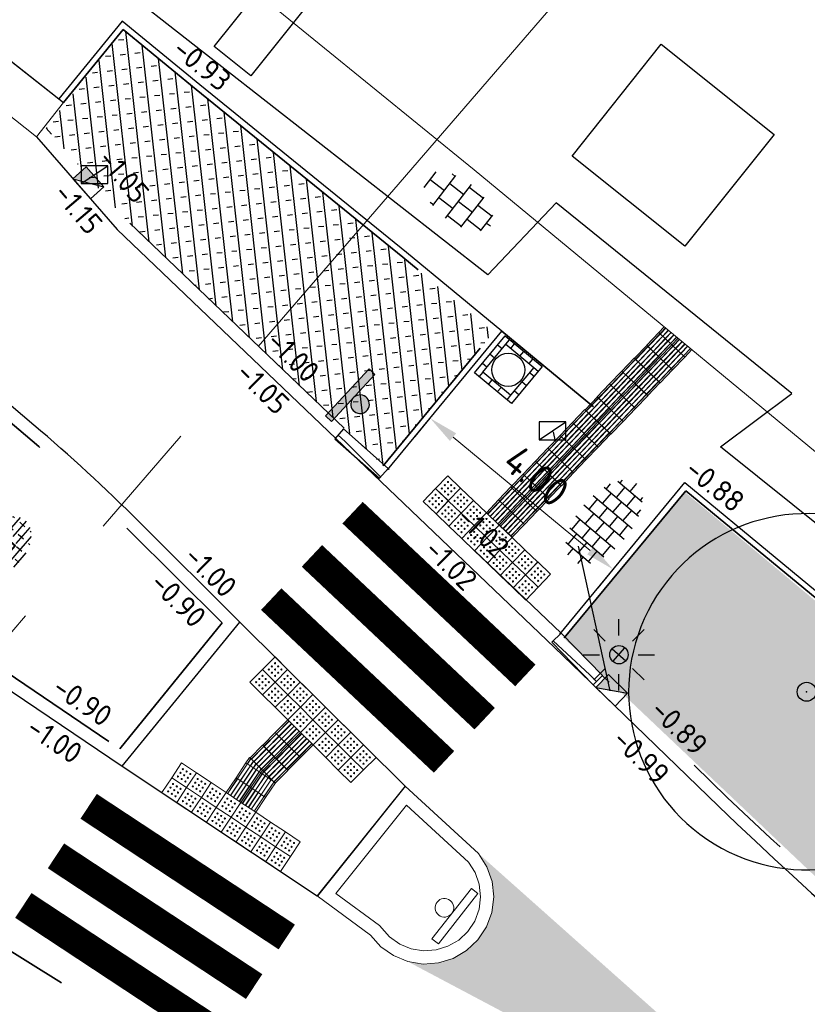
# Model space of a CAD drawing. Header units: metres. Extents: x -1 to 222837, y -2 to 853657.
# Tile 70 of 256: x 110681 to 110695, y 426811 to 426827. Entities that reach past the tile are written whole.
import ezdxf
from ezdxf.enums import TextEntityAlignment as Align

# ---------------------------------------------------------------- set-up
doc = ezdxf.new("R2010")
doc.units = ezdxf.units.M
doc.header["$XCLIPFRAME"] = 0
for name, pattern in [('AM-AS', [16, 10, -2, 2, -2]), ('RI-HWA_KOLKAANSLUITING', [4.3, 2.5, -1.8]), ('VH-BUSHALTEBAND', [4, 2, -2]), ('VH-OPSLUITBAND_100X200', [16, 8, -2, 4, -2]), ('VH-TROTTOIRBAND_130-150', [15, 5, -2, 2, -2, 2, -2]), ('XX-HIDDEN', [4, 2, -2])]:
    doc.linetypes.add(name, pattern=pattern)
for name, color, linetype in [('A-Maatvoering', 30, 'Continuous'), ('BORD-ZWART', 7, 'Continuous'), ('GreenToColour', 30, 'Continuous'), ('STEDIN BOVENGRONDS', 7, 'Continuous'), ('Verkeersbord', 7, 'Continuous'), ('Verloopband', 7, 'Continuous'), ('X-REF', 7, 'Continuous')]:
    doc.layers.add(name, color=color, linetype=linetype)
for name, color, linetype, lineweight in [('A-TXT-T25', 7, 'Continuous', 25), ('B-ALG', 8, 'Continuous', 5), ('B-GRS-WERKGRENS', 4, 'WERKGRENS', 25), ('B-OI-RI-GWA_KOLK-S', 30, 'Continuous', 30), ('B-OI-RI-GWA_RIOOLPUT-S', 30, 'Continuous', 30), ('B-WE-AM-AS_KUNSTWERK_DUIKER-G', 10, 'AM-AS', 18), ('B-WE-VH-VERHARDING_TEGEL-S', 252, 'Continuous', 25), ('N-GRN-BOOM', 70, 'Continuous', 25), ('N-GRN-BOOM @ 1', 70, 'Continuous', 25), ('N-KL-RIOOL-PUTDEKSEL', 10, 'Continuous', 25), ('N-WE-GR-BOS-A', 42, 'Continuous', 18), ('N-WE-RI-HWA_KOLK-S', 150, 'Continuous', 25), ('N-WE-VH-KANTOPSLUITING_OPSLUITBAND_100X200-G VOETPAD', 150, 'VH-OPSLUITBAND_100X200', 35), ('N-WE-VH-KANTOPSLUITING_RIJWIELPADBAND-G', 7, 'Continuous', 25), ('N-WE-VH-KANTOPSLUITING_RWSBAND-G', 210, 'VH-TROTTOIRBAND_130-150', 35), ('N-WE-VH-KANTOPSLUITING_VERLAAGDE BAND', 30, 'VH-BUSHALTEBAND', 35), ('N-WE-VH-KANTOPSLUITING_VOORKANT OB 100X200', 7, 'Continuous', 25), ('N-WE-VH-KANTOPSLUITING_VOORKANT RWS-BAND', 7, 'Continuous', 25), ('N-WE-VH-MATERIAALGRENS-G', 7, 'XX-HIDDEN', 35), ('N-WE-VH-VERHARDING_BETONSTRAATSTEEN-S', 7, 'Continuous', 25), ('N-WE-VH-VERHARDING_TEGEL-S', 7, 'Continuous', 25), ('N-WE-VW-BLINDENGELEIDEROUTE-Geleidetegel_G', 30, 'Continuous', 18), ('N-WE-VW-BLINDENGELEIDEROUTE-noppentetegel_G', 30, 'Continuous', 18), ('N-WE-VW-MARKERING_DWARS_OVERSTEEK_VOETGANGERS-G', 7, 'Continuous', 35), ('X-XX-AL-HOOGTELABEL-T25', 7, 'Continuous', 25)]:
    doc.layers.add(name, color=color, linetype=linetype, lineweight=lineweight)
doc.layers.add('N-WE-RI-HWA_KOLKAANSLUITING-G', color=7, linetype='RI-HWA_KOLKAANSLUITING', lineweight=25, true_color=0x0078f0)
doc.styles.add('NLCS-ISO', font='NLCS-ISO.ttf')
doc.styles.add('NLCS-ISO-ANNOTATIEF-T25', font='NLCS-ISO.ttf', dxfattribs={"height": 2.5})
doc.styles.add('NLCS-ISO-M1000-T25', font='NLCS-ISO.ttf')
doc.linetypes.add('WERKGRENS', pattern='A,2.5,-1,[133,ltypeshp.shx,S=1,R=0,X=-1,Y=0],-1,2.5', length=7)
doc.dimstyles.new('NLCS-ANNOTATIEF-T25-PIJL', dxfattribs={"dimtxt": 2.5, "dimasz": 2.5, "dimexe": 2, "dimexo": 2, "dimgap": 0.7, "dimtad": 1, "dimzin": 0, "dimdsep": 46, "dimtxsty": 'NLCS-ISO-ANNOTATIEF-T25', "dimcen": 0, "dimdle": 2, "dimclrd": 256, "dimclre": 256, "dimclrt": 256, "dimadec": 5, "dimazin": 0, "dimtfac": 1, "dimtofl": 0, "dimtmove": 1, "dimatfit": 0, "dimfxl": 2, "dimfxlon": 1, "dimtfillclr": 254, "dimtolj": 1, "dimtzin": 0, "dimlwd": 18, "dimlwe": 18, "dimarcsym": 0})
picture_1 = doc.add_image_def('image1.ecw', size_in_pixel=(400001, 250001))
picture_2 = doc.add_image_def('image2.ecw', size_in_pixel=(120000, 80000))
picture_3 = doc.add_image_def('image6.jpg', size_in_pixel=(765, 757))
picture_4 = doc.add_image_def('image15.png', size_in_pixel=(67, 354))

# ---------------------------------------------------------------- blocks, each defined once
blk = doc.blocks.new('SVH-TEGEL_300X300_DUN_HALFST_KL-SO')
for p, q in [((0, -1.784), (0, 1.784)), ((-3, -0.835), (-3, 0.835)), ((-1.837, 1.5), (-1.5, 1.5)), ((-1.5, -1.6), (-1.5, 1.6)), ((0, 1.5), (1.5, 1.5)), ((1.5, -1.6), (1.5, 1.6)), ((3, -0.835), (3, 0.835)), ((-3.08, 0.75), (-3, 0.75)), ((-3, 0), (-1.5, 0)), ((-1.5, 0.75), (0, 0.75)), ((0, 0), (1.5, 0)), ((1.5, 0.75), (3, 0.75)), ((3, 0), (3.395, 0)), ((-3.08, -0.75), (-3, -0.75)), ((-1.5, -0.75), (0, -0.75)), ((1.5, -0.75), (3, -0.75)), ((-1.837, -1.5), (-1.5, -1.5)), ((0, -1.5), (1.5, -1.5))]:
    blk.add_line(p, q)
at = {"style": 'NLCS-ISO'}
blk.add_attdef('FORMAAT', text='', height=1.8, dxfattribs=at).set_placement((-3.18, 0), align=Align.MIDDLE_RIGHT)
blk.add_attdef('KLEUR', text='', height=1.8, dxfattribs=at).set_placement((3.495, 0), align=Align.MIDDLE_LEFT)
at = {"style": 'NLCS-ISO', "flags": 1}
blk.add_attdef('FUNCTIE', text='', height=1.8, dxfattribs=at).set_placement((0.116, -3.585), align=Align.MIDDLE_CENTER)
blk = doc.blocks.new('SVH-TEGEL_300X300_DUN_HALFST-SO')
for p, q in [((-3.7, 2.25), (-3, 2.25)), ((-3, -2.52), (-3, 2.52)), ((-1.5, -2.87), (-1.5, 2.87)), ((-1.5, 2.25), (0, 2.25)), ((0, -2.97), (0, 2.97)), ((1.5, -2.87), (1.5, 2.87)), ((1.5, 2.25), (3, 2.25)), ((3, -2.52), (3, 2.52)), ((-4.89, 1.5), (-4.5, 1.5)), ((-4.5, -1.8), (-4.5, 1.8)), ((-3, 1.5), (-1.5, 1.5)), ((0, 1.5), (1.5, 1.5)), ((3, 1.5), (4.5, 1.5)), ((4.5, -1.8), (4.5, 1.8)), ((-5.66, 0), (-4.5, 0)), ((-4.5, 0.75), (-3, 0.75)), ((-3, 0), (-1.5, 0)), ((-1.5, 0.75), (0, 0.75)), ((0, 0), (1.5, 0)), ((1.5, 0.75), (3, 0.75)), ((3, 0), (4.5, 0)), ((4.5, 0.75), (5.48, 0.75)), ((-4.5, -0.75), (-3, -0.75)), ((-1.5, -0.75), (0, -0.75)), ((1.5, -0.75), (3, -0.75)), ((4.5, -0.75), (5.48, -0.75)), ((-4.89, -1.5), (-4.5, -1.5)), ((-3, -1.5), (-1.5, -1.5)), ((0, -1.5), (1.5, -1.5)), ((3, -1.5), (4.5, -1.5)), ((-3.7, -2.25), (-3, -2.25)), ((-1.5, -2.25), (0, -2.25)), ((1.5, -2.25), (3, -2.25))]:
    blk.add_line(p, q)
at = {"style": 'NLCS-ISO'}
blk.add_attdef('FORMAAT', text='', height=1.8, dxfattribs=at).set_placement((-5.76, 0), align=Align.MIDDLE_RIGHT)
blk.add_attdef('KLEUR', text='', height=1.8, dxfattribs=at).set_placement((5.58, 0), align=Align.MIDDLE_LEFT)
at = {"style": 'NLCS-ISO', "flags": 1}
blk.add_attdef('FUNCTIE', text='', height=1.8, dxfattribs=at).set_placement((0.12, -3.58), align=Align.MIDDLE_CENTER)
blk = doc.blocks.new('*D320')
at = {"layer": 'A-Maatvoering', "linetype": 'Continuous', "lineweight": 18, "transparency": 16777216}
for p, q in [((110688.306, 426820.78), (110688.052, 426820.471)), ((110688.692, 426820.462), (110691.006, 426818.552)), ((110691.391, 426818.233), (110691.137, 426817.925))]:
    blk.add_line(p, q, dxfattribs=at)
at = {"layer": 'A-Maatvoering', "transparency": 16777216}
for points in [[(110688.745, 426820.526), (110688.639, 426820.397), (110688.306, 426820.78)], [(110691.059, 426818.616), (110690.953, 426818.487), (110691.391, 426818.233)]]:
    blk.add_solid(points, dxfattribs=at)
at = {"layer": 'Defpoints', "color": 0, "transparency": 16777216}
for p in [(110688.552, 426821.078), (110691.637, 426818.531), (110691.391, 426818.233)]:
    blk.add_point(p, dxfattribs=at)
at = {"layer": 'A-Maatvoering', "transparency": 16777216, "insert": (110690.097, 426819.807), "char_height": 0.5, "attachment_point": 5, "rotation": 320.461, "style": 'NLCS-ISO-ANNOTATIEF-T25'}
blk.add_mtext('\\A1;4.00', dxfattribs=at)
blk = doc.blocks.new('B-SRI-PUT_GWA-SO')
at = {"layer": 'N-KL-RIOOL-PUTDEKSEL'}
for p, q in [((-2, 2), (2.05, 2.004)), ((-1.996, -2.05), (-2, 2)), ((-1.5, 1.5), (-1.5, 2)), ((-0.95, 1.501), (-0.95, 2.001)), ((0.05, 1.502), (0.05, 2.002)), ((1.05, 1.503), (1.05, 2.003)), ((2.05, 2.004), (2.054, -2.046)), ((-1.499, 1), (-1.999, 1)), ((-1.5, 1.5), (1.55, 1.503)), ((-1.496, -1.55), (-1.5, 1.5)), ((1.55, 1.503), (2.05, 1.504)), ((1.55, 1.503), (1.554, -1.547)), ((1.551, 0.953), (2.051, 0.954)), ((-1.498, 0), (-1.998, 0)), ((1.552, -0.047), (2.052, -0.046)), ((-1.497, -1), (-1.997, -1)), ((1.554, -1.547), (-1.496, -1.55)), ((-1.496, -1.55), (-1.496, -2.05)), ((-0.496, -1.549), (-0.496, -2.049)), ((0.504, -1.548), (0.504, -2.048)), ((1.553, -1.047), (2.053, -1.046)), ((1.554, -1.547), (1.554, -2.047)), ((2.054, -2.046), (-1.996, -2.05))]:
    blk.add_line(p, q, dxfattribs=at)
blk.add_circle((0.027, -0.023), 1.393, dxfattribs=at)
blk = doc.blocks.new('N-SRI-KOLK_TROTTOIR-SO')
blk.add_hatch(color=256).paths.add_polyline_path([(1.125, 1.5), (-1.125, 1.5), (-1.125, 0)])
blk.add_line((-1.125, 0), (1.125, 1.5))
at = {"flags": 128}
blk.add_lwpolyline([(-1.125, 0), (1.125, 0), (1.125, 1.5), (-1.125, 1.5)], close=True, dxfattribs=at)
blk = doc.blocks.new('verloopband')
at = {"layer": 'Verloopband', "flags": 128}
blk.add_lwpolyline([(0, 0.07), (1, 0.07), (1, -0.15), (0, -0.15)], close=True, dxfattribs=at)
blk.add_lwpolyline([(0, -0.119), (0.841, -0.071), (1, -0.071)], dxfattribs=at)
blk = doc.blocks.new('B-SRI-KOLK_TROTTOIR-SO')
at = {"color": 0}
blk.add_line((-1.125, 0), (1.125, 1.5), dxfattribs=at)
blk.add_3dface([(-1.125, 0), (1.125, 0), (1.125, 1.5), (-1.125, 1.5)], dxfattribs=at)
blk = doc.blocks.new('nieuw verkeersbord')
at = {"layer": 'BORD-ZWART'}
h = blk.add_hatch(color=256, dxfattribs=at)
edge = h.paths.add_edge_path(flags=16)
edge.add_ellipse((0, 0), major_axis=(0.111, 0.111), ratio=1, start_angle=0, end_angle=360, ccw=False)
edge = h.paths.add_edge_path()
edge.add_line((-0.315, -0.464), (0.515, 0.223))
blk.add_hatch(color=256, dxfattribs=at).paths.add_polyline_path([(0.603, 0.117), (-0.228, -0.57), (-0.315, -0.464), (0.515, 0.223)])
blk.add_lwpolyline([(0.603, 0.117), (-0.228, -0.57), (-0.315, -0.464), (0.515, 0.223)], close=True, dxfattribs=at)
at = {"layer": 'BORD-ZWART', "extrusion": (0, 0, -1)}
blk.add_ellipse((0, 0), major_axis=(0.111, 0.111), ratio=1, start_param=-1.47675163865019, end_param=4.806433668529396, dxfattribs=at)
blk = doc.blocks.new('Verkeersbord')
at = {"layer": 'B-ALG'}
for p, q in [((2.695, 1.471), (-2.695, 1.471)), ((-2.695, 1.471), (-2.695, 0.784)), ((2.695, 0.784), (2.695, 1.471)), ((-2.695, 0.784), (2.695, 0.784))]:
    blk.add_line(p, q, dxfattribs=at)
blk.add_ellipse((0, 0), major_axis=(0.489, 0.613), ratio=1, start_param=3.814792, end_param=10.097977, dxfattribs=at)
blk = doc.blocks.new('*D1810')
at = {"layer": 'A-TXT-T25', "linetype": 'Continuous', "lineweight": 18, "transparency": 16777216}
blk.add_line((110680.908, 426820.057), (110679.008, 426818.797), dxfattribs=at)
at = {"layer": 'A-TXT-T25', "transparency": 16777216}
blk.add_solid([(110678.962, 426818.866), (110679.054, 426818.727), (110678.591, 426818.52)], dxfattribs=at)
at = {"layer": 'Defpoints', "color": 0, "transparency": 16777216}
for p in [(110683.591, 426821.837), (110678.591, 426818.52)]:
    blk.add_point(p, dxfattribs=at)
at = {"layer": 'A-TXT-T25', "transparency": 16777216, "insert": (110679.95, 426819.89), "char_height": 0.5, "attachment_point": 5, "rotation": 33.5628, "style": 'NLCS-ISO-ANNOTATIEF-T25'}
blk.add_mtext('\\A1;R6.00', dxfattribs=at)
blk = doc.blocks.new('Lichtmast hergebruik')
h = blk.add_hatch(color=256)
h.dxf.hatch_style = 1
h.paths.add_polyline_path([(-0.583, 0.503), (0, 0), (0.503, 0.583, 0.414214)])
h = blk.add_hatch(color=256)
h.dxf.hatch_style = 1
h.paths.add_polyline_path([(0.583, -0.503), (0, 0), (-0.503, -0.583, 0.414214)])
for p, q in [((0, 1.625), (0, 3)), ((-2.121, 2.121), (-1.149, 1.149)), ((1.149, 1.149), (2.121, 2.121)), ((-3, 0), (-1.625, 0)), ((1.625, 0), (3, 0)), ((-2.121, -2.121), (-1.149, -1.149)), ((0, -3), (0, -1.625)), ((1.149, -1.149), (2.121, -2.121))]:
    blk.add_line(p, q)
at = {"flags": 128}
for points in [[(-0.583, 0.503), (0.583, -0.503)], [(-0.503, -0.583), (0.503, 0.583)]]:
    blk.add_lwpolyline(points, dxfattribs=at)
blk.add_circle((0, 0), 0.77)
at = {"style": 'NLCS-ISO'}
blk.add_attdef('TYPE', text='', height=1.8, dxfattribs=at).set_placement((0, 3), align=Align.BOTTOM_CENTER)
blk = doc.blocks.new('Geleidetegel')
at = {"layer": 'N-WE-VW-BLINDENGELEIDEROUTE-Geleidetegel_G', "transparency": 33554585, "flags": 128}
for points in [[(0, 0.3), (0.3, 0.3), (0.3, 0), (0, 0)], [(0.032, 0.292), (0.028, 0.292), (0.028, 0.008), (0.032, 0.008)], [(0.092, 0.292), (0.088, 0.292), (0.088, 0.008), (0.092, 0.008)], [(0.152, 0.292), (0.148, 0.292), (0.148, 0.008), (0.152, 0.008)], [(0.212, 0.292), (0.208, 0.292), (0.208, 0.008), (0.212, 0.008)], [(0.272, 0.292), (0.268, 0.292), (0.268, 0.008), (0.272, 0.008)]]:
    blk.add_lwpolyline(points, close=True, dxfattribs=at)
blk = doc.blocks.new('Noppentegel')
at = {"layer": 'N-WE-VW-BLINDENGELEIDEROUTE-noppentetegel_G', "transparency": 33554585, "flags": 128}
blk.add_lwpolyline([(0, 0.3), (0.3, 0.3), (0.3, 0), (0, 0)], close=True, dxfattribs=at)
at = {"layer": 'N-WE-VW-BLINDENGELEIDEROUTE-noppentetegel_G', "transparency": 33554585}
for centre in [(0.075, 0.225), (0.15, 0.225), (0.225, 0.225), (0.075, 0.15), (0.075, 0.075), (0.15, 0.15), (0.15, 0.075), (0.225, 0.15), (0.225, 0.075)]:
    blk.add_circle(centre, 0.01, dxfattribs=at)
blk = doc.blocks.new('*U2079')
at = {"flags": 128}
blk.add_lwpolyline([(4.824, 5.743), (3.151, 5.173), (2.888, 6.922, 13.158116)], format="xyb", close=True, dxfattribs=at)
blk.add_circle((0, 0), 0.4)
blk.add_point((0, 0))
blk = doc.blocks.new('*U2679')
at = {"layer": 'N-GRN-BOOM @ 1', "xscale": 0.4, "yscale": 0.4, "zscale": 0.4}
blk.add_blockref('*U2079', (110694.652, 426816.172), dxfattribs=at)
blk = doc.blocks.new('heidemangaan')
h = blk.add_hatch()
h.set_pattern_fill('AR-BRSTD', color=256, scale=0.009234, angle=0.16247, style=0)
h.set_pattern_definition([(0.16247, (115147.9859, 431160.84357), (-0.0017737, 0.62551374), []), (90.16247, (115147.9859, 431160.8436), (-0.939927, 0.6228535), [0.6255162, -0.6255162])])
edge = h.paths.add_edge_path()
edge.add_ellipse((115749.502, 431420.578), major_axis=(3.037, 0.009), ratio=0.681051, start_angle=0, end_angle=360)
edge = h.paths.add_edge_path(flags=16)
edge.add_arc((115749.528, 431420.687), 1.2, 270, 360)
edge.add_arc((115749.528, 431420.687), 1.2, 360, 450)
edge.add_arc((115749.528, 431420.687), 1.2, 90, 180)
edge.add_arc((115749.528, 431420.687), 1.2, 180, 270)
at = {"layer": 'X-XX-AL-HOOGTELABEL-T25', "insert": (115748.978, 431421.494), "char_height": 1.8, "attachment_point": 1, "style": 'NLCS-ISO-M1000-T25'}
blk.add_mtext_dynamic_manual_height_columns('\\pt3.6;G', width=14.67812, gutter_width=12.5, heights=[0], dxfattribs=at)

msp = doc.modelspace()

# ---------------------------------------------------------------- hatches: boundary and pattern name
at = {"layer": 'B-ALG', "true_color": 0xa6a6a6}
h = msp.add_hatch(color=253, dxfattribs=at)
h.dxf.hatch_style = 1
edge = h.paths.add_edge_path()
edge.add_arc((110688.2307, 426812.7304), 1.143, -105.31646, 38.75859, ccw=False)
edge.add_line((110687.9287, 426811.628), (110695.922, 426807.3933))
edge.add_line((110695.922, 426807.3933), (110689.122, 426813.446))
at = {"layer": 'GreenToColour', "transparency": 33554559}
h = msp.add_hatch(dxfattribs=at)
h.set_pattern_fill('AGR-PLANTGATVERBETERING_02', color=256, style=0, pattern_type=2)
h.set_pattern_definition([(96.37829234, (22124.92924, 85366.79035), (-0.24845252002, -0.02777310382), []), (6.37829234, (22125.0291, 85366.91535), (-0.02777310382, 0.24845252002), [0.09, -0.16])])
h.paths.add_polyline_path([(110689.3744, 426822.2307), (110683.1321, 426827.3273), (110681.8357, 426825.6637), (110683.1895, 426824.1136), (110687.5172, 426819.9809)])
at = {"layer": 'N-WE-GR-BOS-A', "transparency": 33554559}
h = msp.add_hatch(dxfattribs=at)
h.set_pattern_fill('AGR-BOSPLANTSOEN', color=102, scale=0.2, style=0, pattern_type=2)
h.set_pattern_definition([(0, (-0.75, 0), (0.2, 0.2), [0.24, -0.16]), (90, (-0.63, -0.08), (-0.8, 5e-17), [0.16, -0.24]), (90, (-0.43, 0.12), (-0.8, 5e-17), [0.16, -0.24]), (90, (-0.23, -0.04), (-0.8, 5e-17), [0.08, -0.32]), (90, (-0.03, 0.16), (-0.8, 5e-17), [0.08, -0.32])])
edge = h.paths.add_edge_path()
edge.add_line((110725.381, 426792.6265), (110723.973, 426793.382))
edge.add_line((110723.973, 426793.382), (110722.6745, 426794.1055))
edge.add_line((110722.6745, 426794.1055), (110721.3949, 426794.862))
edge.add_line((110721.3949, 426794.862), (110720.135, 426795.651))
edge.add_line((110720.135, 426795.651), (110719.0151, 426796.3908))
edge.add_line((110719.0151, 426796.3908), (110717.9126, 426797.1563))
edge.add_line((110717.9126, 426797.1563), (110716.828, 426797.947))
edge.add_line((110716.828, 426797.947), (110710.414, 426803.18))
edge.add_line((110710.414, 426803.18), (110708.333, 426804.855))
edge.add_line((110708.333, 426804.855), (110703.644, 426808.63))
edge.add_line((110703.644, 426808.63), (110699.327, 426812.085))
edge.add_line((110699.327, 426812.085), (110698.562, 426812.722))
edge.add_line((110698.562, 426812.722), (110696.258, 426814.969))
edge.add_line((110696.258, 426814.969), (110697.0171, 426815.858))
edge.add_line((110697.0171, 426815.858), (110697.0164, 426815.8586))
edge.add_line((110697.0164, 426815.8586), (110692.5972, 426819.5373))
edge.add_line((110692.5972, 426819.5373), (110690.5627, 426817.0727))
edge.add_line((110690.5627, 426817.0727), (110695.529, 426812.369))
edge.add_line((110695.529, 426812.369), (110697.816, 426810.439))
edge.add_line((110697.816, 426810.439), (110701.5681, 426807.4033))
edge.add_line((110701.5681, 426807.4033), (110706.0878, 426803.9718))
edge.add_arc((110777.3242, 426902.4914), 121.576, 234.130522, 244.689955)
edge.add_line((110725.3484, 426792.5858), (110725.381, 426792.6265))

# ---------------------------------------------------------------- linework, layer by layer
at = {"layer": 'B-ALG'}
msp.add_lwpolyline([(110682.125, 426826.098), (110681.67, 426825.519), (110676.95, 426829.262), (110671.032, 426833.924), (110671.473, 426834.489), (110677.387, 426829.844)], close=True, dxfattribs=at)
msp.add_lwpolyline([(110683.278, 426829.664), (110685.563, 426827.792), (110689.049, 426824.963), (110696.773, 426818.587), (110700.163, 426815.93), (110704.552, 426812.319), (110712.164, 426806.078), (110718.854, 426800.683), (110719.1695, 426800.4178), (110719.4882, 426800.1564), (110719.81, 426799.899), (110720.6238, 426799.2759), (110721.456, 426798.6777), (110722.3643, 426798.0657)], dxfattribs=at)
at = {"layer": 'B-ALG', "flags": 128}
for points in [[(110687.884, 426814.584), (110686.4038, 426812.7335), (110687.302, 426812.074), (110687.4747, 426811.8783), (110687.6873, 426811.727), (110687.9287, 426811.628), (110688.1864, 426811.5864), (110688.4467, 426811.6046), (110688.6961, 426811.6814), (110688.9215, 426811.8129), (110689.1111, 426811.9923), (110689.255, 426812.21), (110689.3459, 426812.4561), (110689.3782, 426812.7165), (110689.3502, 426812.9773), (110689.2632, 426813.2249), (110689.122, 426813.446)], [(110687.9086, 426814.2626), (110686.7188, 426812.7751), (110687.4513, 426812.2373), (110687.6229, 426812.0429), (110687.7942, 426811.9209), (110687.9888, 426811.8411), (110688.1964, 426811.8077), (110688.4062, 426811.8223), (110688.6071, 426811.8842), (110688.7888, 426811.9902), (110688.9416, 426812.1347), (110689.0574, 426812.3101), (110689.1307, 426812.5085), (110689.1568, 426812.7183), (110689.1341, 426812.9285), (110689.0641, 426813.1279), (110688.952, 426813.3034)]]:
    msp.add_lwpolyline(points, close=True, dxfattribs=at)
at = {"layer": 'B-GRS-WERKGRENS', "flags": 128}
msp.add_lwpolyline([(110696.0424, 426984.6552), (110683.8611, 426993.0575), (110681.5434, 426989.648), (110647.8047, 426943.6556), (110640.0829, 426933.4366), (110631.1128, 426920.9005, 0.1052077), (110625.3199, 426903.2705), (110623.1195, 426903.1135), (110622.8302, 426899.1404), (110622.8257, 426889.069), (110624.314, 426881.9131), (110619.9478, 426879.8593), (110610.3848, 426873.2075), (110605.3942, 426863.2003), (110609.4478, 426861.4866), (110615.1856, 426858.5041), (110624.3283, 426850.7908), (110624.9802, 426851.6022), (110633.8741, 426844.4563), (110643.0504, 426836.1435), (110655.3674, 426823.3669), (110656.8702, 426821.845), (110655.5569, 426820.1319), (110651.9971, 426815.8251), (110661.0857, 426808.031), (110673.7143, 426797.8916), (110678.9933, 426800.935), (110682.0087, 426797.6368), (110681.3441, 426795.8887), (110682.3406, 426793.9995), (110688.6092, 426792.8127), (110694.4162, 426788.3905), (110707.3498, 426779.7534), (110715.9972, 426773.9651), (110732.7151, 426767.339), (110745.7247, 426763.2028), (110771.1914, 426758.373, 0.0609615), (110771.6742, 426758.3185), (110776.6174, 426758.3652, 0.2032449), (110778.0492, 426758.9882), (110779.3918, 426760.4028), (110780.9873, 426760.4434), (110817.1705, 426756.6066), (110816.6589, 426751.3461), (110815.9469, 426746.519), (110856.8361, 426742.5539), (110868.464, 426743.0015), (110903.6966, 426739.1644), (110904.3848, 426743.7349), (110908.755, 426743.0671), (110933.5332, 426740.8075), (110948.0408, 426738.8473), (110947.4256, 426740.8728), (110946.1413, 426744.2355), (110945.7955, 426745.6803), (110945.6322, 426748.1471), (110946.284, 426749.2657), (110950.55, 426751.1074), (110955.1425, 426754.8833), (110957.03, 426770.6443, -0.1858071), (110962.3439, 426783.753), (110989.6664, 426800.1273), (111094.2752, 426788.8928), (111096.9393, 426786.2536), (111113.387, 426770.3931), (111118.0944, 426765.9923), (111122.4936, 426760.6996), (111125.9314, 426762.8446), (111132.5526, 426748.3003), (111130.756, 426746.1019), (111135.8274, 426730.5828), (111138.6736, 426726.3465), (111145.5036, 426725.3036), (111154.9471, 426706.8249), (111165.7603, 426690.152), (111168.851, 426684.8194, -0.4623624), (111168.5963, 426684.1014), (111167.0071, 426683.4965, 0.420484), (111166.7216, 426682.8413), (111168.1987, 426679.1971, 0.4081062), (111168.8402, 426678.9177), (111171.0563, 426679.7624, -0.3865109), (111171.6824, 426679.5171), (111181.5181, 426659.6501, -0.0508334), (111182.4436, 426652.4704), (111182.0314, 426643.923, 0.1424738), (111183.8712, 426635.0932), (111183.4465, 426634.9245, 0.4355486), (111183.181, 426634.2421), (111186.4656, 426627.4501, 0.391009), (111187.0968, 426627.2017), (111187.7695, 426627.4631, -0.6217047), (111188.6778, 426626.8695), (111191.3536, 426623.2086), (111193.4941, 426621.7053, 0.0312453), (111201.9852, 426616.7325), (111203.0999, 426614.7511), (111204.682, 426609.1244), (111214.9386, 426601.3343), (111217.1204, 426598.7395), (111225.8995, 426589.0359), (111234.1322, 426582.7269), (111239.4891, 426579.6722), (111245.6835, 426577.3486), (111253.4749, 426571.9169), (111263.6, 426564.0526), (111282.5854, 426548.9024), (111301.6692, 426532.7467, 0.3053725), (111302.2245, 426532.6856), (111306.0353, 426534.6841, -0.2980823), (111306.5802, 426534.6315), (111324.4609, 426520.2968), (111328.5947, 426517.3176), (111334.5617, 426512.1897), (111347.6676, 426496.9046), (111348.8032, 426495.5161), (111350.8304, 426490.6816), (111350.3674, 426489.5288), (111350.1567, 426488.113), (111358.3017, 426484.7489), (111354.8474, 426480.6644), (111368.3123, 426468.1831), (111377.3553, 426476.996, 0.1363374), (111383.9435, 426482.7516), (111385.2075, 426486.335, 0.1290898), (111392.5323, 426491.085), (111402.9598, 426500.6813), (111414.8163, 426512.1936), (111417.8476, 426515.9853), (111419.2589, 426514.9338), (111421.3759, 426518.0123), (111420.2224, 426518.9196), (111422.81, 426522.1924), (111426.863, 426530.0682, 0.0350706), (111434.8335, 426544.8206), (111439.2413, 426554.0134, -0.0523081), (111448.8827, 426568.1194, -0.040521), (111456.7487, 426576.4924, -0.0466952), (111473.4248, 426590.6198), (111485.5951, 426597.7662, -0.0126767), (111492.9285, 426600.958), (111508.0649, 426606.5204, 0.4105065), (111508.3639, 426607.1562), (111505.5678, 426615.0734, 0.4168207), (111504.9257, 426615.3769, 0.0905865), (111453.5553, 426585.3427, 0.0753554), (111438.7111, 426569.8858), (111431.5958, 426575.2906), (111449.9864, 426597.6332, -0.0167918), (111466.0879, 426610.5482, -0.0557367), (111491.1449, 426625.909), (111496.7623, 426628.282), (111500.0134, 426627.408), (111496.8382, 426635.2441, 0.4365131), (111496.1526, 426635.5043), (111483.8851, 426629.4186), (111469.1011, 426620.6492), (111459.7603, 426613.6987), (111449.6345, 426605.6254), (111441.1156, 426596.9369), (111429.1984, 426582.1603), (111431.0516, 426580.4575), (111406.3855, 426549.5491), (111397.0353, 426537.6586), (111395.2825, 426538.9636), (111392.9955, 426535.9501), (111394.7182, 426534.652), (111385.0563, 426522.0908), (111383.9989, 426523.6376), (111382.3412, 426528.1461), (111377.4375, 426522.2271), (111374.2352, 426518.6692), (111371.5931, 426517.349), (111368.7588, 426516.8835, -0.1652702), (111368.4414, 426516.9363), (111351.2649, 426526.1508), (111324.3951, 426546.666, -0.3657024), (111324.2558, 426547.2959), (111327.3573, 426553.7283), (111318.6307, 426557.5297), (111316.993, 426553.8053, -0.292044), (111316.5453, 426553.5067), (111315.0912, 426553.4777, -0.1776704), (111314.7655, 426553.5899), (111310.1408, 426557.3558), (111311.2887, 426558.5858), (111304.2587, 426562.7405), (111301.5045, 426560.4492), (111295.9509, 426564.4743), (111281.0543, 426575.6912), (111258.9288, 426592.957), (111249.3591, 426601.8548, -0.343865), (111248.8513, 426603.8594), (111251.0811, 426609.1697), (111244.5637, 426612.1342), (111243.3013, 426609.3809, -0.38751), (111240.247, 426608.7097), (111235.9586, 426611.3734), (111222.8523, 426621.7349, -0.1019607), (111210.3565, 426637.5663), (111200.0165, 426658.1073), (111201.4139, 426658.6408), (111199.3001, 426663.2598), (111197.9906, 426662.7333), (111191.4076, 426676.6319), (111174.4849, 426716.3816), (111175.4097, 426716.7231), (111171.0205, 426729.4174), (111175.0412, 426731.185), (111170.1325, 426742.3426), (111166.2238, 426740.4392, -0.410464), (111165.5682, 426740.6918), (111138.6135, 426800.3934), (111133.3697, 426808.996), (111125.2446, 426812.7715), (111122.0804, 426814.7113), (111120.4075, 426811.7274), (111112.4651, 426815.0539), (111113.977, 426818.0228), (111102.5934, 426823.5257), (111102.2145, 426825.6444), (111101.5386, 426826.104), (111098.4509, 426820.0386), (111098.1228, 426816.7559, -0.4783147), (111097.1304, 426815.9869), (111079.7528, 426814.8965), (111037.4827, 426818.9619), (111036.1483, 426820.676), (111025.3219, 426821.8651, -0.5882687), (111024.7204, 426822.5699), (111025.1154, 426826.7463), (111011.1397, 426828.3732), (111010.5098, 426823.377), (110975.0569, 426827.1641, -0.4227405), (110973.7842, 426826.145), (110972.2564, 426826.4378), (110959.5596, 426833.3734), (110958.1603, 426830.409), (110957.3954, 426829.099), (110954.2397, 426830.6759, 0.4177603), (110954.0263, 426831.7812), (110953.0451, 426832.2923), (110947.7288, 426821.8867, 0.3948319), (110948.0794, 426820.5624), (110946.5009, 426817.2404, 0.3462481), (110946.8876, 426815.8708), (110948.0794, 426815.2823), (110932.6313, 426785.3128), (110928.0532, 426787.6811), (110926.0816, 426783.9946), (110917.98, 426788.1352), (110915.9109, 426784.42), (110924.7467, 426780.0296), (110923.0733, 426776.8554, -0.3567778), (110920.2972, 426775.4672), (110916.1875, 426776.0072), (110915.9141, 426771.5714), (110913.7365, 426768.8555), (110905.8767, 426769.8295), (110900.4014, 426769.4949), (110863.1263, 426773.5086), (110863.2476, 426775.3474), (110848.047, 426776.8987), (110848.3121, 426779.5808), (110834.4844, 426781.2506), (110832.1514, 426778.2107), (110815.8574, 426780.0038), (110815.8584, 426779.1503), (110801.2397, 426780.3392), (110782.6093, 426782.222), (110759.4143, 426784.7077), (110754.5988, 426785.9779), (110742.745, 426787.1149, -0.0827147), (110722.469, 426795.3305), (110715.9744, 426799.6762), (110697.6211, 426814.5447), (110698.7305, 426815.8539), (110693.1992, 426820.2996), (110694.4011, 426821.1956), (110690.4312, 426824.4068), (110689.2759, 426823.1938), (110680.9801, 426829.6825), (110667.8024, 426840.4947), (110648.298, 426856.8491), (110644.9707, 426860.4465), (110640.9767, 426865.7977, -0.1510224), (110633.0251, 426899.4367), (110633.3008, 426902.589), (110632.0835, 426902.7381, -0.0338708), (110634.6762, 426913.6872, -0.0642324), (110643.7421, 426928.4733), (110681.0035, 426978.4881), (110692.6868, 426980.9045)], format="xyb", close=True, dxfattribs=at)
at = {"layer": 'B-WE-AM-AS_KUNSTWERK_DUIKER-G', "flags": 128}
msp.add_lwpolyline([(110674.9505, 426809.8818), (110690.6697, 426828.0788)], dxfattribs=at)
at = {"layer": 'N-WE-RI-HWA_KOLKAANSLUITING-G', "flags": 128}
msp.add_lwpolyline([(110691.3392, 426816.185), (110690.3839, 426820.5512)], dxfattribs=at)
at = {"layer": 'N-WE-VH-KANTOPSLUITING_OPSLUITBAND_100X200-G VOETPAD', "flags": 128}
for points in [[(110682.125, 426826.098), (110683.1321, 426827.3273), (110684.3623, 426826.3195), (110687.8456, 426823.4927), (110689.3744, 426822.2307), (110687.5126, 426819.9753)], [(110690.5673, 426817.0782), (110692.6134, 426819.5569), (110695.58, 426817.1081), (110697.0164, 426815.8586)]]:
    msp.add_lwpolyline(points, dxfattribs=at)
at = {"layer": 'N-WE-VH-KANTOPSLUITING_RIJWIELPADBAND-G', "flags": 128}
msp.add_lwpolyline([(110671.473, 426834.489), (110682.1264, 426826.0998)], dxfattribs=at)
at = {"layer": 'N-WE-VH-KANTOPSLUITING_RWSBAND-G', "flags": 128}
msp.add_lwpolyline([(110686.8585, 426820.6099), (110683.1895, 426824.1136), (110681.8357, 426825.6637)], dxfattribs=at)
msp.add_lwpolyline([(110683.0745, 426815.2124), (110684.8016, 426817.3315), (110683.2395, 426818.8849, 0.0200128), (110681.484, 426820.4963), (110679.9084, 426821.8304, 0.4118402), (110678.1112, 426821.6886, 0.2492824), (110677.933, 426820.5002), (110678.1412, 426819.911, 0.1606968), (110680.3573, 426817.0464)], format="xyb", close=True, dxfattribs=at)
msp.add_lwpolyline([(110831.5943, 426774.5281), (110828.6553, 426774.8376), (110764.6206, 426781.581, -0.1429722), (110701.5681, 426807.4033), (110697.816, 426810.439), (110697.0454, 426811.0725), (110696.283, 426811.7159), (110695.529, 426812.369), (110694.7816, 426813.0334), (110694.0429, 426813.7075), (110693.313, 426814.391), (110691.2119, 426816.4429)], format="xyb", dxfattribs=at)
at = {"layer": 'N-WE-VH-KANTOPSLUITING_VERLAAGDE BAND', "flags": 128}
msp.add_lwpolyline([(110690.5135, 426817.1601), (110687.5961, 426819.9352)], dxfattribs=at)
at = {"layer": 'N-WE-VH-KANTOPSLUITING_VOORKANT OB 100X200', "flags": 128}
for points in [[(110687.5897, 426819.9116), (110689.5152, 426822.2441), (110687.9089, 426823.5701), (110684.4255, 426826.397), (110683.1181, 426827.468), (110682.0476, 426826.1614)], [(110690.4902, 426817.1419), (110692.5999, 426819.6977), (110695.6447, 426817.1843), (110697.082, 426815.934)]]:
    msp.add_lwpolyline(points, dxfattribs=at)
at = {"layer": 'N-WE-VH-KANTOPSLUITING_VOORKANT RWS-BAND', "flags": 128}
for points in [[(110681.67, 426825.519), (110683.0303, 426823.9614), (110690.4035, 426816.9205), (110691.0046, 426816.3376)], [(110685.098, 426817.347), (110687.884, 426814.584)], [(110683.1181, 426814.9176), (110686.4038, 426812.7335)], [(110687.884, 426814.584), (110686.4063, 426812.7366)]]:
    msp.add_lwpolyline(points, dxfattribs=at)
for points in [[(110683.1181, 426814.9176), (110685.098, 426817.347), (110683.3947, 426819.0409, 0.0200128), (110681.6262, 426820.6642), (110680.0506, 426821.9983, 0.4225898), (110677.9094, 426821.7898), (110677.9679, 426821.863, 0.2590297), (110677.7255, 426820.4269), (110677.9338, 426819.8377, 0.1606968), (110680.2342, 426816.864), (110683.1181, 426814.9176)], [(110691.0539, 426816.2898), (110693.164, 426814.244), (110693.4749, 426813.9475), (110693.7876, 426813.6529), (110694.1021, 426813.3602), (110694.4185, 426813.0695), (110694.7365, 426812.7807), (110695.0564, 426812.4939), (110695.378, 426812.209), (110695.5954, 426812.0184), (110695.8135, 426811.8288), (110696.0325, 426811.64), (110696.2522, 426811.4521), (110696.4727, 426811.2652), (110696.694, 426811.0791), (110696.916, 426810.894), (110700.638, 426807.9028), (110701.431, 426807.2313, 0.1429722), (110764.5976, 426781.3622), (110828.6323, 426774.6188), (110847.5055, 426772.6313), (110900.5174, 426767.0487, 0.3169914)]]:
    msp.add_lwpolyline(points, format="xyb", dxfattribs=at)
at = {"layer": 'N-WE-VH-MATERIAALGRENS-G', "flags": 128}
for points in [[(110689.5152, 426822.2441), (110692.5999, 426819.6977)], [(110680.3974, 426812.3322), (110680.6926, 426812.1376), (110682.299, 426811.142), (110683.6551, 426810.3178), (110684.6325, 426809.7307)]]:
    msp.add_lwpolyline(points, dxfattribs=at)
at = {"layer": 'N-WE-VW-BLINDENGELEIDEROUTE-Geleidetegel_G', "transparency": 33554585, "flags": 128}
for points in [[(110692.2528, 426822.3183), (110692.1633, 426822.225), (110692.3799, 426822.0174), (110692.4848, 426822.1268)], [(110692.2775, 426822.2979), (110692.1919, 426822.2086), (110692.189, 426822.2114), (110692.2744, 426822.3005)], [(110692.3239, 426822.2596), (110692.2352, 426822.1671), (110692.2324, 426822.1699), (110692.3208, 426822.2622)], [(110692.3703, 426822.2213), (110692.2786, 426822.1256), (110692.2757, 426822.1283), (110692.3672, 426822.2239)], [(110692.4167, 426822.183), (110692.3219, 426822.0841), (110692.319, 426822.0868), (110692.4136, 426822.1856)], [(110692.4631, 426822.1447), (110692.3652, 426822.0425), (110692.3623, 426822.0453), (110692.46, 426822.1473)], [(110692.4848, 426822.1268), (110692.3805, 426822.018), (110692.597, 426821.8104), (110692.7168, 426821.9353)], [(110692.5095, 426822.1064), (110692.4091, 426822.0016), (110692.4062, 426822.0044), (110692.5064, 426822.109)], [(110692.5559, 426822.0681), (110692.4524, 426821.9601), (110692.4495, 426821.9629), (110692.5528, 426822.0707)], [(110692.6023, 426822.0298), (110692.4957, 426821.9186), (110692.4928, 426821.9214), (110692.5992, 426822.0324)], [(110692.6487, 426821.9915), (110692.539, 426821.8771), (110692.5362, 426821.8799), (110692.6456, 426821.9941)], [(110692.6951, 426821.9532), (110692.5824, 426821.8356), (110692.5795, 426821.8383), (110692.692, 426821.9558)], [(110685.2607, 426815.0629), (110685.2015, 426814.9744), (110685.4509, 426814.8076), (110685.4785, 426814.8489)], [(110685.284, 426815.0401), (110685.2326, 426814.9632), (110685.2292, 426814.9655), (110685.281, 426815.0429)], [(110685.3275, 426814.9973), (110685.2824, 426814.9299), (110685.2791, 426814.9321), (110685.3246, 426815.0001)], [(110685.3711, 426814.9545), (110685.3323, 426814.8965), (110685.329, 426814.8987), (110685.3682, 426814.9573)], [(110685.4146, 426814.9117), (110685.3822, 426814.8631), (110685.3788, 426814.8654), (110685.4117, 426814.9145)], [(110685.4582, 426814.8689), (110685.432, 426814.8298), (110685.4287, 426814.832), (110685.4553, 426814.8717)], [(110685.4785, 426814.8489), (110685.4509, 426814.8076), (110685.6696, 426814.6613)], [(110685.5018, 426814.8261), (110685.4819, 426814.7964), (110685.4786, 426814.7986), (110685.4989, 426814.829)], [(110685.5453, 426814.7833), (110685.5318, 426814.7631), (110685.5284, 426814.7653), (110685.5424, 426814.7862)], [(110685.5889, 426814.7405), (110685.5816, 426814.7297), (110685.5783, 426814.7319), (110685.586, 426814.7434)], [(110685.6324, 426814.6977), (110685.6315, 426814.6963), (110685.6282, 426814.6986), (110685.6295, 426814.7006)]]:
    msp.add_lwpolyline(points, dxfattribs=at)
at = {"layer": 'N-WE-VW-BLINDENGELEIDEROUTE-noppentetegel_G', "flags": 128}
msp.add_lwpolyline([(110685.2607, 426815.0629), (110685.2706, 426815.0578)], dxfattribs=at)
at = {"layer": 'N-WE-VW-MARKERING_DWARS_OVERSTEEK_VOETGANGERS-G', "transparency": 33554687, "const_width": 0.5, "flags": 128}
for points in [[(110686.9986, 426819.1889), (110689.911, 426816.4469)], [(110686.3132, 426818.4608), (110689.2255, 426815.7189)], [(110685.6277, 426817.7327), (110688.54, 426814.9908)], [(110682.55, 426814.2428), (110685.8898, 426812.0416)], [(110681.9997, 426813.4078), (110685.3395, 426811.2066)], [(110681.4494, 426812.5728), (110684.7892, 426810.3716)]]:
    msp.add_lwpolyline(points, dxfattribs=at)

# ---------------------------------------------------------------- block references
at = {"layer": 'B-ALG', "xscale": 0.2, "yscale": 0.2, "rotation": 231.8088773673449}
msp.add_blockref('Verkeersbord', (110688.5473, 426812.5331), dxfattribs=at)
at = {"layer": 'B-OI-RI-GWA_KOLK-S', "xscale": 0.1999999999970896, "yscale": 0.1999999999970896, "zscale": 0.1999999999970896}
for p in [(110682.651, 426824.731, -1.191), (110690.37, 426820.418, -1.044)]:
    msp.add_blockref('B-SRI-KOLK_TROTTOIR-SO', p, dxfattribs=at)
at = {"layer": 'B-OI-RI-GWA_RIOOLPUT-S', "xscale": 0.1999999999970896, "yscale": 0.1999999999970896, "zscale": 0.1999999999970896, "rotation": 320.3389024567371}
msp.add_blockref('B-SRI-PUT_GWA-SO', (110689.6212, 426821.6024, -0.92), dxfattribs=at)
at = {"layer": 'B-WE-VH-VERHARDING_TEGEL-S', "xscale": 0.2, "yscale": 0.2, "zscale": 0.2, "rotation": 322.3842537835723}
msp.add_blockref('SVH-TEGEL_300X300_DUN_HALFST_KL-SO', (110688.7831, 426824.4322), dxfattribs=at)
at = {"layer": 'N-GRN-BOOM'}
msp.add_blockref('*U2679', (0, 0), dxfattribs=at)
at = {"layer": 'N-WE-RI-HWA_KOLK-S', "xscale": 0.2, "yscale": 0.2, "zscale": 0.2}
for p, rotation in [((110682.4338, 426824.6445), 311.6336235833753), ((110691.2616, 426816.0885), 315.6768105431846)]:
    msp.add_blockref('N-SRI-KOLK_TROTTOIR-SO', p, dxfattribs=dict(at, rotation=rotation))
at = {"layer": 'N-WE-VH-VERHARDING_BETONSTRAATSTEEN-S', "xscale": 0.1846765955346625, "yscale": 0.1846765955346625, "zscale": 0.1846765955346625, "rotation": 48.81757368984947}
msp.add_blockref('heidemangaan', (156569.2186, 358268.9633), dxfattribs=at)
at = {"layer": 'N-WE-VH-VERHARDING_TEGEL-S', "xscale": 0.15, "yscale": 0.15, "zscale": 0.15, "rotation": 229.701556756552}
msp.add_blockref('SVH-TEGEL_300X300_DUN_HALFST-SO', (110691.2379, 426819.0304), dxfattribs=at)
at = {"layer": 'N-WE-VW-BLINDENGELEIDEROUTE-Geleidetegel_G', "xscale": -1}
for p, rotation in [((110692.1633, 426822.225), 136.2092386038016), ((110691.956, 426822.0075), 136.2092386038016), ((110692.3805, 426822.018), 136.2092386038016), ((110691.7465, 426821.7915), 136.2092386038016), ((110692.1732, 426821.8005), 136.2092386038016), ((110691.5393, 426821.574), 136.2092386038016), ((110691.9637, 426821.5846), 136.2092386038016), ((110691.7564, 426821.3671), 136.2092386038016), ((110691.3316, 426821.3575), 136.2092386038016), ((110691.1244, 426821.14), 136.2092386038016), ((110691.5488, 426821.1505), 136.2092386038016), ((110690.9136, 426820.9252), 136.2092386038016), ((110691.3415, 426820.933), 136.2092386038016), ((110690.7063, 426820.7077), 136.2092386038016), ((110691.1308, 426820.7183), 136.2092386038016), ((110690.4987, 426820.4912), 136.2092386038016), ((110690.9235, 426820.5008), 136.2092386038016), ((110690.2914, 426820.2737), 136.2092386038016), ((110690.7159, 426820.2842), 136.2092386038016), ((110690.0832, 426820.0565), 136.2092386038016), ((110690.5086, 426820.0667), 136.2092386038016), ((110689.8759, 426819.839), 136.2092386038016), ((110690.3004, 426819.8495), 136.2092386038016), ((110689.6683, 426819.6224), 136.2092386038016), ((110690.0931, 426819.632), 136.2092386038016), ((110689.4611, 426819.4049), 136.2092386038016), ((110689.8855, 426819.4155), 136.2092386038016), ((110689.6782, 426819.198), 136.2092386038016), ((110685.9071, 426815.6986), 135.1951839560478), ((110685.6957, 426815.4858), 135.1951839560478), ((110686.12, 426815.4872), 135.1951839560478), ((110685.482, 426815.2706), 135.1951839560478), ((110685.9085, 426815.2744), 135.1951839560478), ((110685.2015, 426814.9744), 146.2178553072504), ((110685.6949, 426815.0592), 135.1951839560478), ((110685.4509, 426814.8076), 146.2178553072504), ((110685.0347, 426814.725), 146.2178553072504), ((110685.284, 426814.5582), 146.2178553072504)]:
    msp.add_blockref('Geleidetegel', p, dxfattribs=dict(at, rotation=rotation))
at = {"layer": 'N-WE-VW-BLINDENGELEIDEROUTE-noppentetegel_G', "xscale": -1}
for p, rotation in [((110688.6038, 426819.8112), 136.2092386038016), ((110688.3962, 426819.5946), 136.2092386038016), ((110688.8203, 426819.6036), 136.2092386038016), ((110688.6127, 426819.387), 136.2092386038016), ((110689.0369, 426819.396), 136.2092386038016), ((110688.8293, 426819.1794), 136.2092386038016), ((110689.2535, 426819.1884), 136.2092386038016), ((110689.0458, 426818.9718), 136.2092386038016), ((110689.47, 426818.9808), 136.2092386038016), ((110689.2624, 426818.7642), 136.2092386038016), ((110689.6866, 426818.7732), 136.2092386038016), ((110689.479, 426818.5566), 136.2092386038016), ((110689.9031, 426818.5655), 136.2092386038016), ((110689.6955, 426818.349), 136.2092386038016), ((110690.1197, 426818.3579), 136.2092386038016), ((110689.9121, 426818.1414), 136.2092386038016), ((110685.6914, 426816.7585), 135.1951839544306), ((110685.48, 426816.5457), 135.1951839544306), ((110685.9042, 426816.5471), 135.1951839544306), ((110685.6928, 426816.3343), 135.1951839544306), ((110686.1171, 426816.3357), 135.1951839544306), ((110685.9057, 426816.1229), 135.1951839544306), ((110686.3299, 426816.1243), 135.1951839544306), ((110686.1185, 426815.9115), 135.1951839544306), ((110686.5428, 426815.9129), 135.1951839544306), ((110686.3314, 426815.7), 135.1951839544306), ((110686.7556, 426815.7015), 135.1951839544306), ((110686.5442, 426815.4886), 135.1951839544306), ((110686.9685, 426815.4901), 135.1951839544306), ((110686.7571, 426815.2772), 135.1951839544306), ((110687.1813, 426815.2787), 135.1951839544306), ((110686.9699, 426815.0658), 135.1951839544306), ((110684.1179, 426814.9732), 146.3865769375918), ((110684.3677, 426814.8071), 146.3865769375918), ((110683.9518, 426814.7233), 146.3865769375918), ((110684.6176, 426814.641), 146.3865769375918), ((110684.2016, 426814.5573), 146.3865769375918), ((110684.8674, 426814.4749), 146.3865769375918), ((110684.4515, 426814.3912), 146.3865769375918), ((110685.1172, 426814.3089), 146.3865769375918), ((110684.7013, 426814.2251), 146.3865769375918), ((110685.3671, 426814.1428), 146.3865769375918), ((110684.9512, 426814.059), 146.3865769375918), ((110685.6169, 426813.9767), 146.3865769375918), ((110685.201, 426813.893), 146.3865769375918), ((110685.8667, 426813.8106), 146.3865769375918), ((110685.4508, 426813.7269), 146.3865769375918), ((110685.7007, 426813.5608), 146.3865769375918)]:
    msp.add_blockref('Noppentegel', p, dxfattribs=dict(at, rotation=rotation))
at = {"layer": 'STEDIN BOVENGRONDS', "color": 1, "xscale": 0.2, "yscale": 0.2, "zscale": 0.2}
msp.add_blockref('Lichtmast hergebruik', (110691.4881, 426816.7958), dxfattribs=at)
at = {"layer": 'Verkeersbord', "rotation": 187.5337821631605}
msp.add_blockref('nieuw verkeersbord', (110687.1247, 426821.0148), dxfattribs=at)
at = {"layer": 'Verloopband', "xscale": -1, "rotation": 318.4003589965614}
msp.add_blockref('verloopband', (110687.5496, 426819.8829), dxfattribs=at)
at = {"layer": 'Verloopband', "rotation": 314.2407148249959}
msp.add_blockref('verloopband', (110690.4634, 426817.1112), dxfattribs=at)

# ---------------------------------------------------------------- texts
at = {"layer": 'X-XX-AL-HOOGTELABEL-T25', "char_height": 0.36, "attachment_point": 1, "style": 'NLCS-ISO-M1000-T25'}
for s, insert, rotation in [('\\pt2.16;-0.93', (110684.1645, 426827.2143), 320.77994), ('\\pt2.16;-1.05', (110682.9579, 426825.3563), 310.29104), ('\\pt2.16;-1.15', (110682.2117, 426824.7821), 310.29104), ('\\pt2.16;-1.00', (110685.7757, 426822.2928), 315.47925), ('\\pt2.16;-1.05', (110685.2584, 426821.7629), 315.47925), ('\\pt2.16;-0.88', (110692.7994, 426820.1368), 320.77994), ('\\pt2.16;-1.02', (110688.9753, 426819.3332), 315.47925), ('\\pt2.16;-1.02', (110688.4365, 426818.7856), 315.47925), ('\\pt2.16;-1.00', (110684.384, 426818.6709), 315.47925), ('\\pt2.16;-0.90', (110683.8144, 426818.2232), 315.11022), ('\\pt2.16;-0.90', (110682.1138, 426816.4606), 325.52249), ('\\pt2.16;-0.89', (110692.2455, 426816.0823), 315.47925), ('\\pt2.16;-1.00', (110681.6731, 426815.7837), 325.89153), ('\\pt2.16;-0.99', (110691.6057, 426815.5849), 315.47925)]:
    msp.add_mtext_dynamic_manual_height_columns(s, width=2.935624, gutter_width=2.5, heights=[0], dxfattribs=dict(at, insert=insert, rotation=rotation))

# ---------------------------------------------------------------- dimensions: what is measured, and where the dimension line sits
at = {"layer": 'A-Maatvoering'}
dim = msp.add_aligned_dim(p1=(110688.5525, 426821.0779, -0.13), p2=(110691.6372, 426818.5315, -0.13), distance=-0.3864, dimstyle='NLCS-ANNOTATIEF-T25-PIJL', dxfattribs=at)
dim.commit()
dim.dimension.update_dxf_attribs({"geometry": '*D320', "text_midpoint": (110690.0971, 426819.8074, -0.13)})
at = {"layer": 'A-TXT-T25'}
dim = msp.add_radius_dim(center=(110683.5908, 426821.8373, -0.1), mpoint=(110678.5911, 426818.5202, -0.1), dimstyle='NLCS-ANNOTATIEF-T25-PIJL', dxfattribs=at)
dim.commit()
dim.dimension.update_dxf_attribs({"geometry": '*D1810', "text_midpoint": (110680.166, 426819.5651, -0.1), "dimtype": 164})

# ---------------------------------------------------------------- pictures from other files: only their frames are drawn
at = {"layer": 'Verkeersbord'}
image = msp.add_image(picture_4, insert=(110684.6664, 426827.039), size_in_units=(0.7878, 4.1625), rotation=-38.62171, dxfattribs=at)
image.dxf.flags = 7
image = msp.add_image(picture_3, insert=(110690.6978, 426825.1965), size_in_units=(2.4336, 2.4081), rotation=-38.62171, dxfattribs=at)
image.dxf.flags = 7
at = {"layer": 'X-REF'}
image = msp.add_image(picture_1, insert=(100000.0001, 424999.9001), size_in_units=(40000, 25000.0375), dxfattribs=at)
image.set_boundary_path([(93497.8255, 208977.5368), (156894.5073, 250000.5)])
image = msp.add_image(picture_2, insert=(109499.5231, 424999.9595), size_in_units=(6001.8618, 4001.2412), dxfattribs=at)
image.dxf.flags = 7

doc.saveas('drawing.dxf')
